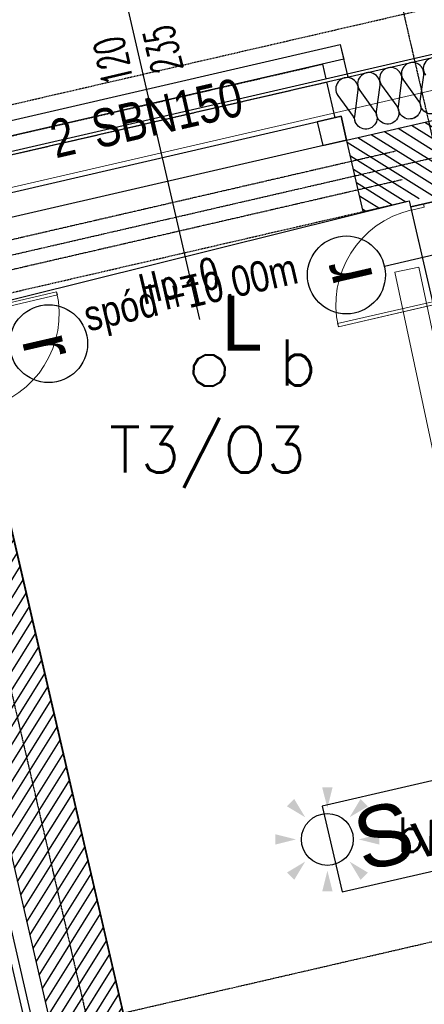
# Model space of a CAD drawing. Header units: millimetres. Extents: x 69081 to 158617, y -37521 to -9534.
# Tile 134 of 256: x 111576 to 111708, y -19071 to -18748. Entities that reach past the tile are written whole.
import ezdxf
from ezdxf.enums import TextEntityAlignment as Align

# ---------------------------------------------------------------- set-up
doc = ezdxf.new("R2010")
doc.units = ezdxf.units.MM
doc.linetypes.add('DO', pattern=[0.8, 0.6, -0.1, 0, -0.1])
doc.linetypes.add('DP', pattern=[0.5, 0.3, -0.2])
for name, color, linetype in [('0_oświetlenie', 7, 'Continuous'), ('_A-opisy', 51, 'Continuous'), ('A-----SZ', 8, 'Continuous'), ('A-BUD-MA-MATERIALY', 8, 'Continuous'), ('A-OSI', 8, 'DO'), ('A-SCI', 7, 'Continuous'), ('A_GSA_GK', 2, 'Continuous'), ('BA_okn', 7, 'Continuous'), ('BA_okp', 2, 'Continuous'), ('BA_okw', 1, 'DP'), ('BA_txs', 2, 'Continuous'), ('BA_WIC', 1, 'Continuous'), ('BZ_sym', 7, 'Continuous'), ('E_Oświetlenie - czujki ruchu', 3, 'Continuous'), ('E_Oświetlenie - Numer obwodu', 1, 'Continuous'), ('E_Oświetlenie - Opis', 4, 'Continuous'), ('JS_OLKA KONSTR', 231, 'Continuous'), ('JS_PODCIĄGI', 1, 'DP'), ('Nadproża', 5, 'DO'), ('R-----OP', 1, 'Continuous')]:
    doc.layers.add(name, color=color, linetype=linetype)
for name, color, linetype, lineweight in [('_A-stolarka', 72, 'Continuous', 9), ('_A-ściany', 141, 'Continuous', 35), ('A-DRZ-SY', 7, 'Continuous', 25), ('IS_Grzejnik', 15, 'Continuous', 5), ('OPIS', 7, 'Continuous', 25)]:
    doc.layers.add(name, color=color, linetype=linetype, lineweight=lineweight)
doc.styles.add('Arial', font='l_10646.ttf')
doc.styles.add('BIKTS', font='bikromsw.shx', dxfattribs={"width": 0.85})
doc.styles.add('Opisowy', font='arial.ttf')
doc.styles.add('ROMANS', font='romans.shx', dxfattribs={"height": 1})
doc.styles.add('SIMPLEX', font='simplex', dxfattribs={"width": 0.85})
doc.styles.add('TableTextStyle', font='txt')
doc.styles.add('WYM--ROMANSSHX-08', font='ROMANS.SHX', dxfattribs={"width": 0.8})

# ---------------------------------------------------------------- blocks, each defined once
blk = doc.blocks.new('osie')
at = {"layer": 'A-OSI'}
for p, q in [((17560.16, -41339.7), (18200.3, -44112.43)), ((17389.65, -41379.07), (17986.94, -43966.21)), ((16655.23, -41856.71), (18557.21, -41417.61)), ((16711.47, -42100.31), (18613.45, -41661.2))]:
    blk.add_line(p, q, dxfattribs=at)
blk = doc.blocks.new('rewizje małe')
at = {"layer": '_A-opisy', "color": 40}
blk.add_line((30513.18, -31215.64), (30513.18, -31235.83), dxfattribs=at)
blk.add_line((30513.18, -31215.64), (30513.18, -31235.83), dxfattribs=at)
blk.add_circle((30513.19, -31202.89), 12.75, dxfattribs=at)
at = {"layer": '_A-stolarka'}
for p, q in [((30497.25, -31227.33), (30497.25, -31196.51)), ((30497.25, -31196.51), (30498.31, -31196.51)), ((30497.25, -31228.39), (30497.25, -31196.51)), ((30498.31, -31196.51), (30498.31, -31228.39)), ((30497.25, -31228.39), (30497.25, -31227.33)), ((30496.19, -31228.39), (30497.25, -31228.39)), ((30496.19, -31232.64), (30496.19, -31228.39)), ((30496.19, -31228.39), (30497.25, -31228.39)), ((30497.25, -31228.39), (30497.25, -31232.64)), ((30498.31, -31228.39), (30497.25, -31228.39)), ((30529.12, -31228.39), (30529.12, -31228.39)), ((30529.12, -31228.39), (30529.12, -31232.64)), ((30530.19, -31228.39), (30529.12, -31228.39)), ((30530.19, -31232.64), (30530.19, -31228.39)), ((30497.25, -31232.64), (30496.19, -31232.64)), ((30529.12, -31232.64), (30530.19, -31232.64))]:
    blk.add_line(p, q, dxfattribs=at)
blk.add_arc((30497.25, -31228.39), 31.88, 0, 90, dxfattribs=at)
at = {"layer": '_A-ściany', "linetype": 'Continuous'}
for p, q in [((30496.18, -31228.39), (30496.18, -31252.39)), ((30530.18, -31228.39), (30530.18, -31252.39))]:
    blk.add_line(p, q, dxfattribs=at)
at = {"layer": '_A-ściany', "lineweight": 5}
for p, q in [((30530.18, -31228.39), (30496.18, -31228.39)), ((30530.18, -31252.39), (30496.18, -31252.39))]:
    blk.add_line(p, q, dxfattribs=at)
at = {"layer": 'JS_PODCIĄGI', "color": 4}
for p, q in [((30517.17, -31252.39), (30509.2, -31252.39)), ((30509.2, -31252.39), (30517.17, -31252.39))]:
    blk.add_line(p, q, dxfattribs=at)
at = {"layer": '_A-opisy', "color": 40, "insert": (30483.07, -31194.21), "char_height": 17, "attachment_point": 1, "style": 'Opisowy'}
blk.add_mtext_dynamic_manual_height_columns('\\pxqc;r', width=61.6239, gutter_width=1.06, heights=[0], dxfattribs=at)
blk = doc.blocks.new('symnadpr')
at = {"style": 'BIKTS', "width": 0.8}
blk.add_attdef('SZT_NADPR', text='', height=25, dxfattribs=at).set_placement((-48.74, -11.67), align=Align.RIGHT)
blk.add_attdef('NAZNADPR', (-42.6, -11.67), '', height=25, dxfattribs=at)
blk = doc.blocks.new('A$C04435ce7')
at = {"layer": 'Nadproża', "ltscale": 0.75}
for p, q in [((1014.68, 2523.44), (868.52, 2489.7)), ((1016.83, 2514.11), (870.68, 2480.37))]:
    blk.add_line(p, q, dxfattribs=at)
at = {"layer": 'BZ_sym'}
ref = blk.add_blockref('symnadpr', (936.63, 2535.16), dxfattribs=dict(at, xscale=0.5000000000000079, yscale=0.5000000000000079, zscale=0.5000000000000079, rotation=12.9999999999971))
ref.add_attrib('naznadpr', 'SBN150', (917.08, 2524.23), dxfattribs={"height": 12.5, "rotation": 13, "style": 'BIKTS', "width": 0.8})
ref.add_attrib('szt_nadpr', '2', dxfattribs={"height": 12.5, "rotation": 13, "style": 'BIKTS', "width": 0.8}).set_placement((910.8, 2522.78), align=Align.RIGHT)
at = {"layer": 'OPIS', "insert": (911.86, 2474.16), "char_height": 10, "width": 160, "attachment_point": 1, "rotation": 13, "style": 'WYM--ROMANSSHX-08'}
blk.add_mtext('{\\fArial|b0|i0|c238|p34;spód +10.00m}', dxfattribs=at)
blk = doc.blocks.new('grzejniki pietro 2')
at = {"layer": 'IS_Grzejnik', "extrusion": (0, 0, -1), "elevation": -289.1}
blk.add_lwpolyline([(-17686.34, -41092.83), (-17711.29, -41210.21), (-17703.47, -41211.87), (-17678.52, -41094.49)], close=True, dxfattribs=at)
blk = doc.blocks.new('Czujka ruchu 360')
at = {"layer": 'E_Oświetlenie - czujki ruchu'}
blk.add_circle((0, 0), 11.31, dxfattribs=at)
for points in [[(0, 13.68), (-2.25, 22.68), (2.25, 22.68), (-2.25, 22.68)], [(-9.67, 9.67), (-17.63, 14.45), (-14.45, 17.63), (-17.63, 14.45)], [(9.67, 9.67), (17.63, 14.45), (14.45, 17.63), (17.63, 14.45)], [(-13.68, 0), (-22.68, -2.25), (-22.68, 2.25), (-22.68, -2.25)], [(13.68, 0), (22.68, -2.25), (22.68, 2.25), (22.68, -2.25)], [(-9.67, -9.67), (-14.45, -17.63), (-17.63, -14.45), (-14.45, -17.63)], [(9.67, -9.67), (14.45, -17.63), (17.63, -14.45), (14.45, -17.63)], [(0, -13.68), (-2.25, -22.68), (2.25, -22.68), (-2.25, -22.68)]]:
    blk.add_solid(points, dxfattribs=at)
at = {"layer": 'E_Oświetlenie - Numer obwodu', "style": 'SIMPLEX'}
blk.add_attdef('OBWÓD', text='', height=15, dxfattribs=at).set_placement((0, -42.53), align=Align.CENTER)
at = {"layer": 'E_Oświetlenie - Opis', "style": 'SIMPLEX'}
for tag, p in [('SYMBOL', (-34.22, 26.89)), ('OPIS1', (26.83, -1.12))]:
    blk.add_attdef(tag, p, '', height=15, dxfattribs=at)
blk = doc.blocks.new('opis lamp')
at = {"layer": 'E_Oświetlenie - Numer obwodu', "style": 'SIMPLEX'}
blk.add_attdef('OBWÓD', text='', height=15, dxfattribs=at).set_placement((-9.46, -1.18), align=Align.CENTER)
at = {"layer": 'E_Oświetlenie - Opis', "style": 'SIMPLEX'}
blk.add_attdef('OPIS1', (55.72, 42.77), '', height=15, dxfattribs=at)

msp = doc.modelspace()

# ---------------------------------------------------------------- hatches: boundary and pattern name
at = {"layer": 'A-----SZ'}
h = msp.add_hatch(dxfattribs=at)
h.set_pattern_fill('ANSI31', color=256, angle=282.941373)
h.set_pattern_definition([(327.941373, (125079.1033, 14716.25), (1.6852479, 2.6908297), [])])
h.paths.add_polyline_path([(112014.5793, -18711.2511), (112019.9542, -18734.6415), (111688.1692, -18811.2401), (111682.7943, -18787.8497)])
h = msp.add_hatch(dxfattribs=at)
h.set_pattern_fill('ANSI31', color=256, angle=13)
h.set_pattern_definition([(58, (78179.649, -6196.811), (-2.6925527, 1.68249366), [])])
h.paths.add_polyline_path([(111540.854, -18882.1967), (111564.2388, -18876.7979), (111630.7979, -19165.2183), (111607.413, -19170.6171)])

# ---------------------------------------------------------------- linework, layer by layer
msp.add_lwpolyline([(111556.6836, -18844.1938), (111703.244, -18807.7598), (111981.0586, -20011.1069), (112126.2397, -19977.5892), (112217.3915, -20376.0176), (113845.1415, -20376.0176), (113845.1415, -18660.5941), (113996.1415, -18660.5941), (113996.1415, -20536.5941), (111947.4049, -20536.5941), (111556.4636, -18843.6979)])
at = {"layer": '0_oświetlenie', "color": 7, "lineweight": 5, "elevation": 1}
msp.add_lwpolyline([(111353.9326, -21359.284), (114660.1136, -21359.284), (114644.1136, -18638.284), (113105.1136, -18638.284), (113105.1136, -19854.284), (112602.3789, -19854.284), (112319.9319, -18630.8715), (110820.3763, -18977.0712), (111353.9326, -21359.284)], dxfattribs=at)
at = {"layer": '0_oświetlenie'}
for points in [[(111634.0718, -18859.3638, 0), (111636.5406, -18858.0513, 0)], [(111636.5406, -18858.0513, 0), (111634.0718, -18859.3638, 0)], [(111636.5406, -18858.0513, 0), (111634.0718, -18859.3638, 0)], [(111634.0718, -18859.3638, 0), (111636.5406, -18858.0513, 0)], [(111634.2437, -18859.5464, 0), (111636.5953, -18858.2954, 0)], [(111636.5953, -18858.2954, 0), (111634.2437, -18859.5464, 0)], [(111636.5953, -18858.2954, 0), (111634.2437, -18859.5464, 0)], [(111634.2437, -18859.5464, 0), (111636.5953, -18858.2954, 0)], [(111636.5406, -18858.0513, 0), (111639.3336, -18858.1489, 0)], [(111639.3336, -18858.1489, 0), (111636.5406, -18858.0513, 0)], [(111639.3336, -18858.1489, 0), (111636.5406, -18858.0513, 0)], [(111636.5406, -18858.0513, 0), (111639.3336, -18858.1489, 0)], [(111636.5953, -18858.2954, 0), (111639.2593, -18858.3882, 0)], [(111639.2593, -18858.3882, 0), (111636.5953, -18858.2954, 0)], [(111639.2593, -18858.3882, 0), (111636.5953, -18858.2954, 0)], [(111636.5953, -18858.2954, 0), (111639.2593, -18858.3882, 0)], [(111639.2593, -18858.3882, 0), (111641.5211, -18859.8003, 0)], [(111641.5211, -18859.8003, 0), (111639.2593, -18858.3882, 0)], [(111641.5211, -18859.8003, 0), (111639.2593, -18858.3882, 0)], [(111639.2593, -18858.3882, 0), (111641.5211, -18859.8003, 0)], [(111639.3336, -18858.1489, 0), (111641.7046, -18859.6304, 0)], [(111641.7046, -18859.6304, 0), (111639.3336, -18858.1489, 0)], [(111641.7046, -18859.6304, 0), (111639.3336, -18858.1489, 0)], [(111639.3336, -18858.1489, 0), (111641.7046, -18859.6304, 0)], [(111632.4937, -18864.5278, 0), (111632.5914, -18861.7339, 0)], [(111632.5914, -18861.7339, 0), (111632.4937, -18864.5278, 0)], [(111632.5914, -18861.7339, 0), (111632.4937, -18864.5278, 0)], [(111632.4937, -18864.5278, 0), (111632.5914, -18861.7339, 0)], [(111632.5914, -18861.7339, 0), (111634.0718, -18859.3638, 0)], [(111634.0718, -18859.3638, 0), (111632.5914, -18861.7339, 0)], [(111634.0718, -18859.3638, 0), (111632.5914, -18861.7339, 0)], [(111632.5914, -18861.7339, 0), (111634.0718, -18859.3638, 0)], [(111632.7359, -18864.4712, 0), (111632.8296, -18861.8071, 0)], [(111632.8296, -18861.8071, 0), (111632.7359, -18864.4712, 0)], [(111632.8296, -18861.8071, 0), (111632.7359, -18864.4712, 0)], [(111632.7359, -18864.4712, 0), (111632.8296, -18861.8071, 0)], [(111632.8296, -18861.8071, 0), (111634.2437, -18859.5464, 0)], [(111634.2437, -18859.5464, 0), (111632.8296, -18861.8071, 0)], [(111634.2437, -18859.5464, 0), (111632.8296, -18861.8071, 0)], [(111632.8296, -18861.8071, 0), (111634.2437, -18859.5464, 0)], [(111641.5211, -18859.8003, 0), (111642.775, -18862.1548, 0)], [(111642.775, -18862.1548, 0), (111641.5211, -18859.8003, 0)], [(111642.775, -18862.1548, 0), (111641.5211, -18859.8003, 0)], [(111641.5211, -18859.8003, 0), (111642.775, -18862.1548, 0)], [(111641.7046, -18859.6304, 0), (111643.0171, -18862.0981, 0)], [(111643.0171, -18862.0981, 0), (111641.7046, -18859.6304, 0)], [(111643.0171, -18862.0981, 0), (111641.7046, -18859.6304, 0)], [(111641.7046, -18859.6304, 0), (111643.0171, -18862.0981, 0)], [(111633.8062, -18866.9956, 0), (111632.4937, -18864.5278, 0)], [(111632.4937, -18864.5278, 0), (111633.8062, -18866.9956, 0)], [(111632.4937, -18864.5278, 0), (111633.8062, -18866.9956, 0)], [(111633.8062, -18866.9956, 0), (111632.4937, -18864.5278, 0)], [(111633.9898, -18866.8257, 0), (111632.7359, -18864.4712, 0)], [(111632.7359, -18864.4712, 0), (111633.9898, -18866.8257, 0)], [(111632.7359, -18864.4712, 0), (111633.9898, -18866.8257, 0)], [(111633.9898, -18866.8257, 0), (111632.7359, -18864.4712, 0)], [(111642.6812, -18864.8188, 0), (111641.2671, -18867.0796, 0)], [(111641.2671, -18867.0796, 0), (111642.6812, -18864.8188, 0)], [(111641.2671, -18867.0796, 0), (111642.6812, -18864.8188, 0)], [(111642.6812, -18864.8188, 0), (111641.2671, -18867.0796, 0)], [(111642.9195, -18864.8921, 0), (111641.439, -18867.2622, 0)], [(111641.439, -18867.2622, 0), (111642.9195, -18864.8921, 0)], [(111641.439, -18867.2622, 0), (111642.9195, -18864.8921, 0)], [(111642.9195, -18864.8921, 0), (111641.439, -18867.2622, 0)], [(111642.775, -18862.1548, 0), (111642.6812, -18864.8188, 0)], [(111642.6812, -18864.8188, 0), (111642.775, -18862.1548, 0)], [(111642.6812, -18864.8188, 0), (111642.775, -18862.1548, 0)], [(111642.775, -18862.1548, 0), (111642.6812, -18864.8188, 0)], [(111643.0171, -18862.0981, 0), (111642.9195, -18864.8921, 0)], [(111642.9195, -18864.8921, 0), (111643.0171, -18862.0981, 0)], [(111642.9195, -18864.8921, 0), (111643.0171, -18862.0981, 0)], [(111643.0171, -18862.0981, 0), (111642.9195, -18864.8921, 0)], [(111636.1773, -18868.477, 0), (111633.8062, -18866.9956, 0)], [(111633.8062, -18866.9956, 0), (111636.1773, -18868.477, 0)], [(111633.8062, -18866.9956, 0), (111636.1773, -18868.477, 0)], [(111636.1773, -18868.477, 0), (111633.8062, -18866.9956, 0)], [(111636.2515, -18868.2378, 0), (111633.9898, -18866.8257, 0)], [(111633.9898, -18866.8257, 0), (111636.2515, -18868.2378, 0)], [(111633.9898, -18866.8257, 0), (111636.2515, -18868.2378, 0)], [(111636.2515, -18868.2378, 0), (111633.9898, -18866.8257, 0)], [(111638.9156, -18868.3306, 0), (111636.2515, -18868.2378, 0)], [(111636.2515, -18868.2378, 0), (111638.9156, -18868.3306, 0)], [(111636.2515, -18868.2378, 0), (111638.9156, -18868.3306, 0)], [(111638.9156, -18868.3306, 0), (111636.2515, -18868.2378, 0)], [(111641.2671, -18867.0796, 0), (111638.9156, -18868.3306, 0)], [(111638.9156, -18868.3306, 0), (111641.2671, -18867.0796, 0)], [(111638.9156, -18868.3306, 0), (111641.2671, -18867.0796, 0)], [(111641.2671, -18867.0796, 0), (111638.9156, -18868.3306, 0)], [(111641.439, -18867.2622, 0), (111638.9703, -18868.5747, 0)], [(111638.9703, -18868.5747, 0), (111641.439, -18867.2622, 0)], [(111638.9703, -18868.5747, 0), (111641.439, -18867.2622, 0)], [(111641.439, -18867.2622, 0), (111638.9703, -18868.5747, 0)], [(111638.9703, -18868.5747, 0), (111636.1773, -18868.477, 0)], [(111636.1773, -18868.477, 0), (111638.9703, -18868.5747, 0)], [(111636.1773, -18868.477, 0), (111638.9703, -18868.5747, 0)], [(111638.9703, -18868.5747, 0), (111636.1773, -18868.477, 0)]]:
    msp.add_polyline3d(points, dxfattribs=at)
at = {"layer": 'A-BUD-MA-MATERIALY'}
for points in [[(111715.1181, -18764.95, 1.47258809), (111708.4985, -18766.6141)], [(111706.1798, -18779.5901, -0.75878438), (111699.6772, -18776.81), (111700.8082, -18768.2537, 1.47258809), (111694.1886, -18769.9178), (111699.1418, -18776.7978, -1.47258809), (111692.5222, -18778.4619), (111693.6532, -18769.9056, 1.47258809), (111687.0336, -18771.5697), (111691.9869, -18778.4496, -1.47258809), (111685.3673, -18780.1137), (111686.4983, -18771.5574, 1.47258809), (111679.8787, -18773.2215), (111684.8319, -18780.1015, -0.0996027), (111685.4297, -18781.4208, -0.0996027)], [(111713.4517, -18773.4941, -1.47258809), (111706.8321, -18775.1582), (111707.9631, -18766.6019, 1.47258809), (111701.3435, -18768.266), (111706.2968, -18775.1459, -0.55167917), (111703.9681, -18780.9045)]]:
    msp.add_lwpolyline(points, format="xyb", dxfattribs=at)
at = {"layer": 'A-SCI', "color": 1}
msp.add_line((112306.9744, -18622.194), (111522.1193, -18803.3921), dxfattribs=at)
at = {"layer": 'A-SCI', "color": 4}
for p, q in [((111682.7425, -18787.8617), (112331.2575, -18638.1402)), ((111682.7425, -18787.8617), (112331.2575, -18638.1402)), ((111688.1413, -18811.2466), (111680.9428, -18780.0667))]:
    msp.add_line(p, q, dxfattribs=at)
for points in [[(112303.6001, -18607.5785), (112307.1993, -18623.1684), (110932.3632, -18940.5743), (110928.7639, -18924.9844)], [(111680.9428, -18780.0667), (111678.9941, -18780.5166), (111676.2947, -18768.8242)], [(111703.244, -18807.7598), (111777.9278, -19131.2507), (111801.3127, -19125.8519), (111726.6289, -18802.361)], [(111688.1413, -18811.2466), (111703.244, -18807.7598)], [(111556.1141, -18841.7274), (111630.7979, -19165.2183), (111607.413, -19170.6171), (111532.7293, -18847.1263)]]:
    msp.add_lwpolyline(points, dxfattribs=at)
at = {"layer": 'A-SCI', "color": 1}
msp.add_lwpolyline([(111676.0697, -18767.8498), (111674.945, -18762.978)], dxfattribs=at)
at = {"layer": 'A_GSA_GK'}
msp.add_line((111578.4726, -19080.8259), (111535.7319, -18895.6956), dxfattribs=at)
at = {"layer": 'A_GSA_GK', "color": 8}
msp.add_line((111580.9086, -19080.2636), (111538.1679, -18895.1333), dxfattribs=at)
at = {"layer": 'BA_okn'}
for points in [[(111564.0184, -18807.0609), (111680.9428, -18780.0667), (111682.7425, -18787.8617), (111565.8181, -18814.8558)], [(111680.9428, -18780.0667), (111673.1479, -18781.8663), (111674.9475, -18789.6613), (111682.7425, -18787.8617)]]:
    msp.add_lwpolyline(points, close=True, dxfattribs=at)
at = {"layer": 'BA_okp'}
msp.add_lwpolyline([(111556.4478, -18796.4871), (111553.9738, -18785.7689), (111680.6431, -18756.5308), (111683.1171, -18767.249)], dxfattribs=at)
msp.add_lwpolyline([(111680.6431, -18756.5308), (111681.7677, -18761.4027), (111555.0983, -18790.6408), (111553.9738, -18785.7689)], close=True, dxfattribs=at)
at = {"layer": 'BA_okw'}
for p, q in [((111561.9181, -18789.0723), (111674.945, -18762.978)), ((111563.2697, -18794.9181), (111676.2966, -18768.8237)), ((111571.2169, -18838.2407), (111688.1413, -18811.2466))]:
    msp.add_line(p, q, dxfattribs=at)
at = {"layer": 'BA_WIC'}
msp.add_line((111634.7188, -18846.5729), (111610.2425, -18740.5547), dxfattribs=at)
msp.add_lwpolyline([(111681.2284, -19034.0084), (111735.9765, -19021.4123), (111729.5151, -18993.3281), (111674.7669, -19005.9242)], close=True, dxfattribs=at)
at = {"layer": 'JS_PODCIĄGI', "lineweight": -3}
msp.add_line((110928.7639, -18924.9844), (112303.6001, -18607.5785), dxfattribs=at)
msp.add_line((110928.7639, -18924.9844), (112303.6001, -18607.5785), dxfattribs=at)

# ---------------------------------------------------------------- block references
at = {"layer": '0_oświetlenie'}
ref = msp.add_blockref('opis lamp', (111615.0815, -18868.7187, 1), dxfattribs=at)
ref.add_attrib('OBWÓD', 'T3/O3', dxfattribs={"layer": 'E_Oświetlenie - Numer obwodu', "height": 15, "style": 'SIMPLEX'}).set_placement((111637.2378, -18896.6867, 1), align=Align.CENTER)
ref.add_attrib('OPIS1', 'b', (111660.702, -18868.156, 1), dxfattribs={"layer": 'E_Oświetlenie - Opis', "height": 15, "style": 'SIMPLEX'})
ref = msp.add_blockref('Czujka ruchu 360', (111676.445, -19016.8231, 105.6527), dxfattribs=dict(at, xscale=0.75, yscale=0.75, zscale=0.75))
ref.add_attrib('OPIS1', 'b', (111699.2314, -19020.8885, 105.6527), dxfattribs={"layer": 'E_Oświetlenie - Opis', "height": 11.25, "style": 'SIMPLEX'})
at = {"layer": 'A-DRZ-SY', "color": 4}
for p, rotation in [((88143.4832, -55582.2649), 102.9999999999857), ((135122.2503, 17897.1465), 283.0033879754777)]:
    msp.add_blockref('rewizje małe', p, dxfattribs=dict(at, rotation=rotation))
at = {"layer": 'A-SCI', "color": 4}
msp.add_blockref('osie', (94084.5456, 22838.835), dxfattribs=at)
at = {"layer": 'IS_Grzejnik'}
msp.add_blockref('grzejniki pietro 2', (94019.9764, 22263.4019, -289.1), dxfattribs=at)
at = {"layer": 'JS_OLKA KONSTR'}
msp.add_blockref('A$C04435ce7', (110684.0499, -21314.9635), dxfattribs=at)

# ---------------------------------------------------------------- texts
at = {"layer": '0_oświetlenie', "style": 'TableTextStyle'}
msp.add_text('L', height=18, dxfattribs=at).set_placement((111641.8022, -18856.8368))
at = {"layer": 'BA_txs', "insert": (111603.2045, -18770.5422), "char_height": 10, "width": 211.406726, "attachment_point": 1, "rotation": 103, "style": 'ROMANS'}
msp.add_mtext('\\pxse0.96;{\\W0.6;\\C1;120\\P235}', dxfattribs=at)
at = {"layer": 'R-----OP'}
for s, insert, char_height, width, attachment_point, rotation, style in [('\\pxql;{\\W0.7;Hp=0}', (111854.6264, -18776.482), 10, 246.829506, 3, 13, 'ROMANS'), ('\\pxql;{\\fArial|b0|i0|c238|p34;\\H1.6x;S\\H0.75x;w7}', (111683.478, -19007.8419), 12.5, 45.544203, 1, 12.956784, 'Arial')]:
    msp.add_mtext(s, dxfattribs=dict(at, insert=insert, char_height=char_height, width=width, attachment_point=attachment_point, rotation=rotation, style=style))

doc.saveas('drawing.dxf')
